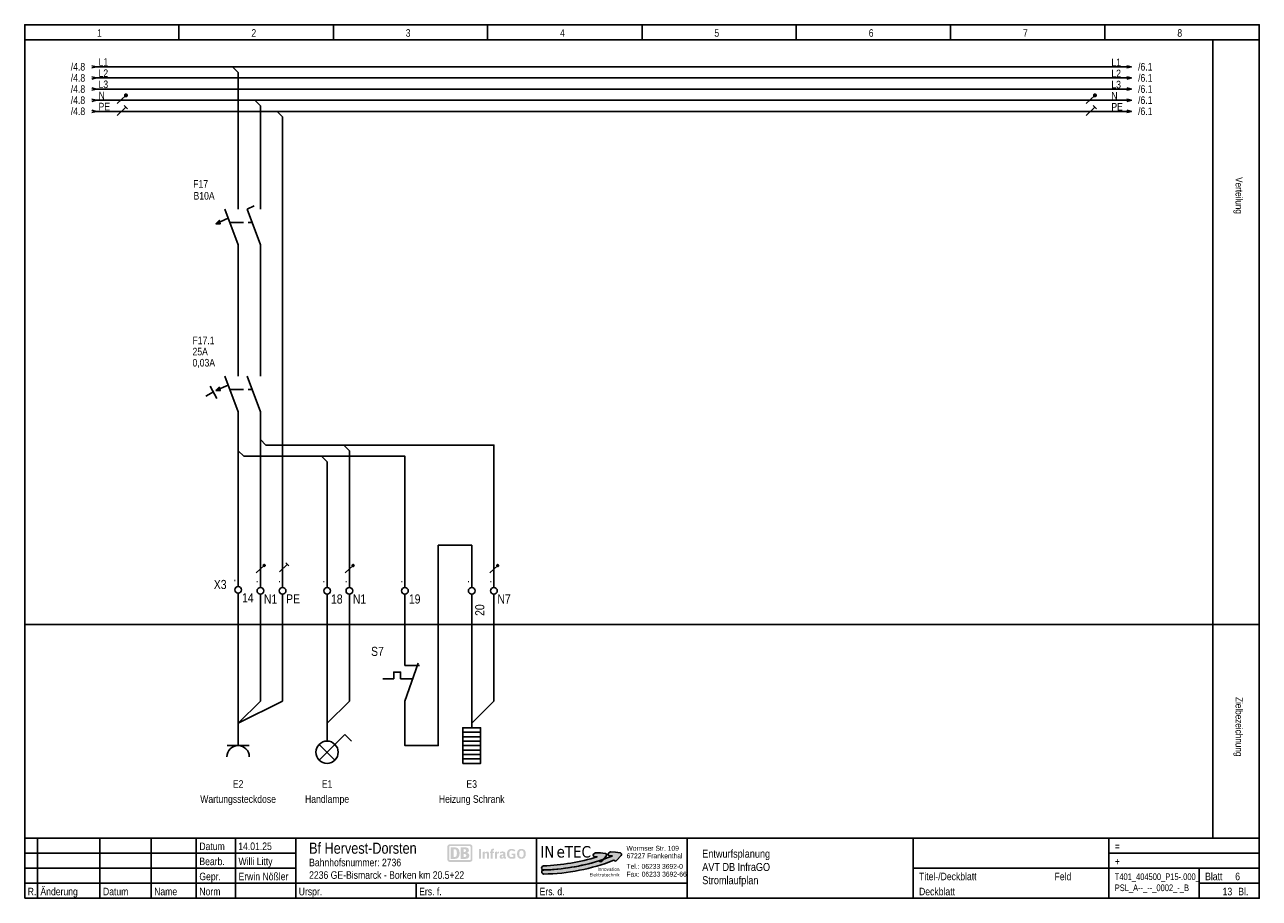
# Model space of a CAD drawing. Header units: millimetres. Extents: x 0 to 4233, y 0 to 198.
# Tile 7 of 18: x 1647 to 1927, y 0 to 198. Entities that reach past the tile are written whole.
import ezdxf
from ezdxf.enums import TextEntityAlignment as Align

# ---------------------------------------------------------------- set-up
doc = ezdxf.new("R2010")
doc.units = ezdxf.units.MM
doc.linetypes.add('Solid', pattern=[0])
doc.linetypes.add('Strich', pattern=[4, 3, -1])
for name, color, linetype in [('EPLGRAFIC', 7, 'Continuous'), ('EPLPLOTFRAME', 7, 'Continuous'), ('LAYER-01', 7, 'Continuous'), ('XYYY_00004---_Plankopf', 7, 'Continuous')]:
    doc.layers.add(name, color=color, linetype=linetype)
doc.layers.add('Standard', color=7, linetype='Continuous', true_color=0x000000)
doc.styles.add('AN', font='ARIALN.TTF')
doc.styles.add('Logo', font='tahoma.ttf')
doc.styles.add('Logo-fett', font='tahomabd.ttf')

# ---------------------------------------------------------------- blocks, each defined once
blk = doc.blocks.new('Logo Inetec')
for color, points in [(90, [(43.67, 12.55, 0.344615), (43.74, 13.78), (43.52, 14.09, 0.217244), (42.81, 14.52), (39.7, 14.86), (36.18, 14.99), (34.94, 14.24, 0.444088), (34.66, 12.78), (35.03, 12.29), (37.28, 12.18, -0.342215), (37.37, 12.1, -0.063568), (-0.16, 5.73, 0.983458), (-0.06, 2.84, 0.065458), (38.52, 9.23), (39.19, 8.78, 0.373877), (40.5, 8.96)]), (170, [(54.12, 12.99, 0.344615), (54.21, 14.22), (54, 14.53, 0.217244), (53.29, 14.97), (50.19, 15.35), (46.67, 15.53), (45.41, 14.78, 0.444088), (45.11, 13.33), (45.48, 12.84), (47.73, 12.7, -0.397051), (47.82, 12.6, -0.087945), (-0.06, 2.9, 0.983458), (0.01, 0, 0.089874), (48.96, 9.71), (49.6, 9.28, 0.373877), (50.9, 9.44)])]:
    blk.add_hatch(color=color).paths.add_polyline_path(points)
at = {"color": 90}
blk.add_lwpolyline([(37.38, 12.09, 0.397051), (37.28, 12.18), (35.03, 12.29), (34.66, 12.78, -0.444088), (34.94, 14.24), (36.18, 14.99), (39.7, 14.86), (42.81, 14.52, -0.217244), (43.52, 14.09), (43.74, 13.78, -0.344615), (43.67, 12.55), (40.5, 8.96, -0.373877), (39.19, 8.78), (38.52, 9.23, -0.065458), (-0.06, 2.84, -0.983458), (-0.16, 5.73, 0.063568), (37.37, 12.1)], format="xyb", dxfattribs=at)
at = {"color": 170}
blk.add_lwpolyline([(47.82, 12.6, -0.087945), (-0.06, 2.9, 0.983458), (0.01, 0, 0.089874), (48.96, 9.71), (49.6, 9.28, 0.373877), (50.9, 9.44), (54.12, 12.99, 0.344615), (54.21, 14.22), (54, 14.53, 0.217244), (53.29, 14.97), (50.19, 15.35), (46.67, 15.53), (45.41, 14.78, 0.444088), (45.11, 13.33), (45.48, 12.84), (47.73, 12.7, -0.397051)], format="xyb", close=True, dxfattribs=at)
at = {"style": 'Logo'}
for s, p in [('IN', (-2.42, 11.6)), ('TEC', (14.64, 11.6))]:
    blk.add_text(s, height=8, dxfattribs=at).set_placement(p)
at = {"color": 20, "style": 'Logo'}
blk.add_text('e', height=8, dxfattribs=at).set_placement((8.93, 11.6))
at = {"lineweight": 0, "style": 'AN', "width": 1.1}
for s, p in [('Wormser Str. 109', (57.77, 16.36)), ('67227 Frankenthal', (57.9, 11.09)), ('Tel.:', (57.84, 3.71)), ('Fax:', (57.79, -1.72)), ('06233 3692-0', (68.34, 3.71)), ('06233 3692-66', (68.42, -1.72))]:
    blk.add_text(s, height=3.4, dxfattribs=at).set_placement(p)
at = {"style": 'Logo-fett'}
for s, p in [('Elektrotechnik', (52.94, -1.64)), ('Elektrotechnik', (52.94, -1.64)), ('Innovation', (52.94, 2.27)), ('Innovation', (52.94, 2.27))]:
    blk.add_text(s, height=2.36, dxfattribs=at).set_placement(p, align=Align.RIGHT)

msp = doc.modelspace()

# ---------------------------------------------------------------- hatches: boundary and pattern name
at = {"layer": 'XYYY_00004---_Plankopf'}
h = msp.add_hatch(color=10, dxfattribs=at)
edge = h.paths.add_edge_path()
edge.add_spline(control_points=[(1748.14, 12.21), (1748.14, 12.21), (1743.6, 12.21), (1743.6, 12.21), (1743.28, 12.21), (1743.02, 11.96), (1743.02, 11.64), (1743.02, 11.64), (1743.02, 8.8), (1743.02, 8.8), (1743.02, 8.49), (1743.28, 8.23), (1743.6, 8.23), (1743.6, 8.23), (1748.14, 8.23), (1748.14, 8.23), (1748.45, 8.23), (1748.71, 8.49), (1748.71, 8.8), (1748.71, 8.8), (1748.71, 11.64), (1748.71, 11.64), (1748.71, 11.96), (1748.45, 12.21), (1748.14, 12.21)], knot_values=[0, 0, 0, 0, 1, 1, 1, 2, 2, 2, 3, 3, 3, 4, 4, 4, 5, 5, 5, 6, 6, 6, 7, 7, 7, 8, 8, 8, 8], degree=3, periodic=0)
edge = h.paths.add_edge_path(flags=17)
edge.add_spline(control_points=[(1748.29, 8.8), (1748.29, 8.71), (1748.23, 8.64), (1748.14, 8.64), (1748.14, 8.64), (1743.6, 8.64), (1743.6, 8.64), (1743.51, 8.64), (1743.44, 8.71), (1743.44, 8.8), (1743.44, 8.8), (1743.44, 11.64), (1743.44, 11.64), (1743.44, 11.73), (1743.51, 11.81), (1743.6, 11.81), (1743.6, 11.81), (1748.14, 11.81), (1748.14, 11.81), (1748.23, 11.81), (1748.29, 11.73), (1748.29, 11.64), (1748.29, 11.64), (1748.29, 8.8), (1748.29, 8.8)], knot_values=[0, 0, 0, 0, 1, 1, 1, 2, 2, 2, 3, 3, 3, 4, 4, 4, 5, 5, 5, 6, 6, 6, 7, 7, 7, 8, 8, 8, 8], degree=3, periodic=0)
edge = h.paths.add_edge_path(flags=16)
edge.add_spline(control_points=[(1744.76, 8.92), (1744.76, 8.92), (1743.81, 8.92), (1743.81, 8.92), (1743.81, 8.92), (1743.81, 11.52), (1743.81, 11.52), (1743.81, 11.52), (1744.76, 11.52), (1744.76, 11.52), (1745.44, 11.52), (1745.8, 11.1), (1745.8, 10.23), (1745.8, 9.48), (1745.56, 8.93), (1744.76, 8.92)], knot_values=[0, 0, 0, 0, 1, 1, 1, 2, 2, 2, 3, 3, 3, 4, 4, 4, 5, 5, 5, 5], degree=3, periodic=0)
edge = h.paths.add_edge_path(flags=0)
edge.add_spline(control_points=[(1745.18, 10.18), (1745.18, 10.7), (1745.12, 11.11), (1744.56, 11.11), (1744.56, 11.11), (1744.43, 11.11), (1744.43, 11.11), (1744.43, 11.11), (1744.43, 9.34), (1744.43, 9.34), (1744.43, 9.34), (1744.65, 9.34), (1744.65, 9.34), (1744.99, 9.34), (1745.18, 9.61), (1745.18, 10.18)], knot_values=[0, 0, 0, 0, 1, 1, 1, 2, 2, 2, 3, 3, 3, 4, 4, 4, 5, 5, 5, 5], degree=3, periodic=0)
edge = h.paths.add_edge_path(flags=16)
edge.add_spline(control_points=[(1747.08, 8.92), (1747.08, 8.92), (1746.07, 8.92), (1746.07, 8.92), (1746.07, 8.92), (1746.07, 11.52), (1746.07, 11.52), (1746.07, 11.52), (1747.13, 11.52), (1747.13, 11.52), (1747.63, 11.52), (1747.9, 11.32), (1747.9, 10.83), (1747.9, 10.58), (1747.69, 10.4), (1747.46, 10.28), (1747.78, 10.19), (1748, 10), (1748, 9.67), (1748, 9.14), (1747.55, 8.92), (1747.08, 8.92)], knot_values=[0, 0, 0, 0, 1, 1, 1, 2, 2, 2, 3, 3, 3, 4, 4, 4, 5, 5, 5, 6, 6, 6, 7, 7, 7, 7], degree=3, periodic=0)
edge = h.paths.add_edge_path(flags=0)
edge.add_spline(control_points=[(1746.69, 10.49), (1746.69, 10.49), (1746.91, 10.49), (1746.91, 10.49), (1747.11, 10.49), (1747.26, 10.58), (1747.26, 10.81), (1747.26, 11.05), (1747.07, 11.12), (1746.87, 11.12), (1746.87, 11.12), (1746.69, 11.12), (1746.69, 11.12), (1746.69, 11.12), (1746.69, 10.49), (1746.69, 10.49)], knot_values=[0, 0, 0, 0, 1, 1, 1, 2, 2, 2, 3, 3, 3, 4, 4, 4, 5, 5, 5, 5], degree=3, periodic=0)
edge = h.paths.add_edge_path(flags=0)
edge.add_spline(control_points=[(1747.34, 9.69), (1747.34, 9.95), (1747.17, 10.01), (1746.92, 10.01), (1746.92, 10.01), (1746.69, 10.01), (1746.69, 10.01), (1746.69, 10.01), (1746.69, 9.34), (1746.69, 9.34), (1746.69, 9.34), (1746.92, 9.34), (1746.92, 9.34), (1747.14, 9.34), (1747.34, 9.41), (1747.34, 9.69)], knot_values=[0, 0, 0, 0, 1, 1, 1, 2, 2, 2, 3, 3, 3, 4, 4, 4, 5, 5, 5, 5], degree=3, periodic=0)
h = msp.add_hatch(color=256, dxfattribs=at)
h.dxf.hatch_style = 1
h.paths.add_polyline_path([(1760.72, 10.52), (1760.7, 10.6), (1760.67, 10.67), (1760.63, 10.74), (1760.6, 10.79), (1760.56, 10.84), (1760.52, 10.89), (1760.48, 10.93), (1760.44, 10.97), (1760.42, 10.98), (1760.39, 11), (1760.34, 11.03), (1760.29, 11.06), (1760.24, 11.09), (1760.18, 11.11), (1760.12, 11.13), (1760.06, 11.14), (1760, 11.16), (1759.93, 11.16), (1759.87, 11.17), (1759.8, 11.17), (1759.73, 11.17), (1759.67, 11.16), (1759.61, 11.16), (1759.55, 11.15), (1759.49, 11.13), (1759.43, 11.12), (1759.38, 11.1), (1759.33, 11.08), (1759.28, 11.05), (1759.24, 11.03), (1759.19, 11), (1759.15, 10.96), (1759.11, 10.93), (1759.07, 10.89), (1759.04, 10.85), (1759, 10.8), (1758.98, 10.77), (1758.97, 10.75), (1758.96, 10.74), (1758.95, 10.73), (1758.94, 10.7), (1758.94, 10.69), (1758.93, 10.69), (1758.93, 10.68), (1758.93, 10.68), (1758.92, 10.66), (1758.91, 10.64), (1758.9, 10.61), (1758.88, 10.57), (1758.87, 10.54), (1758.87, 10.52), (1758.86, 10.48), (1758.84, 10.44), (1758.83, 10.39), (1758.83, 10.34), (1758.82, 10.31), (1758.82, 10.28), (1758.82, 10.25), (1758.81, 10.23), (1758.81, 10.21), (1758.81, 10.18), (1758.81, 10.16), (1758.81, 10.16), (1758.81, 10.14), (1758.81, 10.12), (1758.81, 10.11), (1758.81, 10.11), (1758.81, 10.1), (1758.81, 10.07), (1758.81, 10.02), (1758.81, 9.97), (1758.81, 9.9), (1758.82, 9.84), (1758.82, 9.81), (1758.83, 9.77), (1758.83, 9.73), (1758.84, 9.71), (1758.84, 9.68), (1758.85, 9.64), (1758.85, 9.63), (1758.87, 9.59), (1758.88, 9.54), (1758.9, 9.5), (1758.92, 9.46), (1758.94, 9.42), (1758.94, 9.4), (1758.95, 9.4), (1758.96, 9.38), (1758.96, 9.37), (1758.99, 9.33), (1759, 9.32), (1759, 9.31), (1759.02, 9.29), (1759.03, 9.27), (1759.04, 9.26), (1759.06, 9.24), (1759.07, 9.22), (1759.11, 9.19), (1759.16, 9.15), (1759.2, 9.11), (1759.25, 9.08), (1759.3, 9.05), (1759.35, 9.03), (1759.41, 9), (1759.47, 8.99), (1759.53, 8.97), (1759.59, 8.96), (1759.66, 8.95), (1759.72, 8.94), (1759.79, 8.94), (1759.88, 8.95), (1759.96, 8.95), (1760.04, 8.97), (1760.12, 8.98), (1760.19, 9.01), (1760.26, 9.03), (1760.32, 9.07), (1760.38, 9.1), (1760.44, 9.15), (1760.5, 9.2), (1760.55, 9.26), (1760.6, 9.32), (1760.64, 9.39), (1760.67, 9.46), (1760.71, 9.54), (1760.72, 9.57), (1760.72, 9.59), (1760.73, 9.6), (1760.73, 9.61), (1760.73, 9.62), (1760.75, 9.66), (1760.76, 9.71), (1760.76, 9.74), (1760.76, 9.76), (1760.77, 9.78), (1760.77, 9.81), (1760.78, 9.88), (1760.78, 9.88), (1760.78, 9.88), (1760.78, 9.88), (1760.78, 9.89), (1760.78, 9.89), (1760.78, 9.9), (1760.78, 9.92), (1760.78, 9.93), (1760.78, 9.94), (1760.78, 9.99), (1760.78, 10.06), (1760.78, 10.16), (1760.78, 10.26), (1760.76, 10.35), (1760.75, 10.44)])
h.paths.add_polyline_path([(1759.34, 10.43), (1759.34, 10.45), (1759.34, 10.46), (1759.34, 10.47), (1759.35, 10.48), (1759.35, 10.49), (1759.36, 10.52), (1759.36, 10.52), (1759.36, 10.54), (1759.37, 10.54), (1759.37, 10.56), (1759.37, 10.57), (1759.38, 10.58), (1759.38, 10.59), (1759.39, 10.6), (1759.4, 10.61), (1759.42, 10.64), (1759.43, 10.66), (1759.45, 10.68), (1759.45, 10.69), (1759.47, 10.71), (1759.5, 10.73), (1759.51, 10.74), (1759.52, 10.74), (1759.54, 10.76), (1759.57, 10.77), (1759.6, 10.79), (1759.63, 10.8), (1759.66, 10.8), (1759.69, 10.81), (1759.72, 10.81), (1759.76, 10.82), (1759.8, 10.82), (1759.83, 10.82), (1759.87, 10.81), (1759.9, 10.81), (1759.93, 10.8), (1759.96, 10.8), (1759.99, 10.79), (1760.02, 10.77), (1760.05, 10.76), (1760.07, 10.74), (1760.1, 10.73), (1760.12, 10.71), (1760.13, 10.69), (1760.14, 10.69), (1760.15, 10.68), (1760.16, 10.66), (1760.18, 10.64), (1760.19, 10.61), (1760.2, 10.59), (1760.21, 10.59), (1760.21, 10.58), (1760.22, 10.57), (1760.22, 10.56), (1760.23, 10.54), (1760.23, 10.52), (1760.24, 10.49), (1760.25, 10.48), (1760.25, 10.47), (1760.25, 10.45), (1760.26, 10.43), (1760.26, 10.41), (1760.26, 10.39), (1760.27, 10.37), (1760.27, 10.36), (1760.27, 10.35), (1760.27, 10.31), (1760.28, 10.29), (1760.28, 10.28), (1760.28, 10.26), (1760.28, 10.25), (1760.28, 10.23), (1760.28, 10.22), (1760.28, 10.21), (1760.28, 10.19), (1760.28, 10.18), (1760.28, 10.16), (1760.28, 10.15), (1760.28, 10.14), (1760.28, 10.11), (1760.28, 10.1), (1760.28, 10.09), (1760.28, 10.07), (1760.28, 10.07), (1760.28, 10.05), (1760.28, 10.01), (1760.28, 9.97), (1760.28, 9.94), (1760.28, 9.92), (1760.28, 9.87), (1760.27, 9.83), (1760.27, 9.82), (1760.27, 9.79), (1760.27, 9.75), (1760.26, 9.71), (1760.25, 9.68), (1760.25, 9.65), (1760.24, 9.61), (1760.23, 9.59), (1760.22, 9.56), (1760.21, 9.53), (1760.2, 9.51), (1760.19, 9.49), (1760.17, 9.47), (1760.16, 9.46), (1760.15, 9.44), (1760.15, 9.43), (1760.14, 9.42), (1760.12, 9.41), (1760.1, 9.39), (1760.08, 9.37), (1760.05, 9.36), (1760.03, 9.34), (1760, 9.33), (1759.98, 9.32), (1759.95, 9.31), (1759.92, 9.31), (1759.89, 9.3), (1759.86, 9.3), (1759.83, 9.3), (1759.8, 9.3), (1759.76, 9.3), (1759.73, 9.3), (1759.7, 9.3), (1759.67, 9.31), (1759.64, 9.31), (1759.61, 9.32), (1759.59, 9.33), (1759.56, 9.34), (1759.54, 9.36), (1759.52, 9.37), (1759.5, 9.39), (1759.47, 9.41), (1759.45, 9.42), (1759.45, 9.43), (1759.44, 9.44), (1759.43, 9.46), (1759.42, 9.47), (1759.4, 9.49), (1759.39, 9.51), (1759.38, 9.53), (1759.37, 9.56), (1759.36, 9.59), (1759.35, 9.61), (1759.35, 9.65), (1759.34, 9.68), (1759.33, 9.71), (1759.33, 9.75), (1759.32, 9.79), (1759.32, 9.82), (1759.32, 9.83), (1759.31, 9.87), (1759.31, 9.92), (1759.31, 9.94), (1759.31, 9.97), (1759.31, 10.01), (1759.31, 10.05), (1759.31, 10.07), (1759.31, 10.07), (1759.31, 10.09), (1759.31, 10.1), (1759.31, 10.11), (1759.31, 10.14), (1759.31, 10.15), (1759.31, 10.16), (1759.31, 10.18), (1759.31, 10.19), (1759.31, 10.21), (1759.31, 10.22), (1759.31, 10.23), (1759.31, 10.25), (1759.31, 10.26), (1759.32, 10.28), (1759.32, 10.29), (1759.32, 10.31), (1759.32, 10.35), (1759.32, 10.36), (1759.33, 10.37), (1759.33, 10.39), (1759.33, 10.41), (1759.33, 10.42)], flags=16)
h.paths.add_polyline_path([(1758.43, 10.12), (1757.6, 10.12), (1757.6, 9.76), (1757.98, 9.76), (1757.98, 9.34), (1757.91, 9.33), (1757.83, 9.32), (1757.76, 9.31), (1757.68, 9.31), (1757.62, 9.31), (1757.57, 9.31), (1757.52, 9.32), (1757.47, 9.33), (1757.45, 9.33), (1757.42, 9.34), (1757.38, 9.36), (1757.34, 9.37), (1757.3, 9.39), (1757.26, 9.42), (1757.23, 9.44), (1757.2, 9.47), (1757.17, 9.5), (1757.14, 9.54), (1757.12, 9.57), (1757.1, 9.61), (1757.09, 9.65), (1757.07, 9.69), (1757.06, 9.73), (1757.05, 9.78), (1757.05, 9.83), (1757.04, 9.89), (1757.04, 9.94), (1757.03, 10), (1757.03, 10.06), (1757.03, 10.1), (1757.04, 10.22), (1757.05, 10.3), (1757.06, 10.35), (1757.07, 10.41), (1757.08, 10.46), (1757.09, 10.49), (1757.11, 10.54), (1757.12, 10.57), (1757.13, 10.58), (1757.14, 10.59), (1757.15, 10.61), (1757.17, 10.64), (1757.19, 10.66), (1757.21, 10.68), (1757.24, 10.7), (1757.26, 10.72), (1757.29, 10.74), (1757.31, 10.76), (1757.34, 10.77), (1757.37, 10.78), (1757.4, 10.79), (1757.43, 10.8), (1757.47, 10.81), (1757.5, 10.81), (1757.53, 10.82), (1757.57, 10.82), (1757.61, 10.82), (1757.67, 10.82), (1757.72, 10.81), (1757.78, 10.8), (1757.83, 10.79), (1757.87, 10.77), (1757.92, 10.75), (1757.96, 10.72), (1757.99, 10.69), (1758.01, 10.68), (1758.01, 10.67), (1758.02, 10.67), (1758.04, 10.65), (1758.07, 10.61), (1758.09, 10.57), (1758.1, 10.56), (1758.1, 10.55), (1758.41, 10.81), (1758.37, 10.85), (1758.34, 10.89), (1758.3, 10.93), (1758.26, 10.97), (1758.22, 11), (1758.17, 11.03), (1758.12, 11.06), (1758.07, 11.08), (1758.02, 11.1), (1757.97, 11.12), (1757.91, 11.14), (1757.85, 11.15), (1757.78, 11.16), (1757.72, 11.17), (1757.65, 11.17), (1757.58, 11.17), (1757.51, 11.17), (1757.44, 11.17), (1757.38, 11.16), (1757.31, 11.15), (1757.25, 11.14), (1757.19, 11.12), (1757.14, 11.1), (1757.08, 11.08), (1757.04, 11.06), (1757, 11.04), (1756.96, 11.02), (1756.93, 11), (1756.9, 10.97), (1756.86, 10.94), (1756.83, 10.91), (1756.8, 10.89), (1756.8, 10.88), (1756.79, 10.87), (1756.77, 10.86), (1756.77, 10.85), (1756.77, 10.85), (1756.76, 10.83), (1756.75, 10.82), (1756.74, 10.81), (1756.72, 10.79), (1756.71, 10.78), (1756.7, 10.75), (1756.68, 10.73), (1756.67, 10.71), (1756.66, 10.68), (1756.65, 10.68), (1756.65, 10.67), (1756.63, 10.63), (1756.61, 10.59), (1756.6, 10.56), (1756.59, 10.52), (1756.58, 10.48), (1756.57, 10.45), (1756.56, 10.39), (1756.55, 10.35), (1756.55, 10.3), (1756.54, 10.19), (1756.53, 10.08), (1756.53, 10.07), (1756.54, 9.89), (1756.55, 9.79), (1756.56, 9.71), (1756.57, 9.63), (1756.59, 9.57), (1756.62, 9.5), (1756.65, 9.44), (1756.68, 9.39), (1756.71, 9.33), (1756.75, 9.28), (1756.79, 9.24), (1756.85, 9.19), (1756.85, 9.18), (1756.86, 9.18), (1756.88, 9.16), (1756.89, 9.16), (1756.89, 9.15), (1756.9, 9.15), (1756.91, 9.14), (1756.91, 9.14), (1756.93, 9.13), (1756.94, 9.12), (1756.96, 9.11), (1756.98, 9.1), (1757.01, 9.08), (1757.05, 9.06), (1757.09, 9.05), (1757.1, 9.04), (1757.13, 9.03), (1757.15, 9.02), (1757.18, 9.01), (1757.22, 9), (1757.24, 9), (1757.26, 8.99), (1757.31, 8.98), (1757.36, 8.97), (1757.41, 8.96), (1757.46, 8.96), (1757.51, 8.95), (1757.56, 8.95), (1757.61, 8.95), (1757.67, 8.95), (1757.77, 8.95), (1757.86, 8.95), (1757.96, 8.97), (1758.06, 8.98), (1758.15, 9), (1758.25, 9.03), (1758.34, 9.06), (1758.43, 9.09)])
h.paths.add_polyline_path([(1756.16, 10.01), (1756.16, 10.08), (1756.16, 10.14), (1756.15, 10.2), (1756.13, 10.25), (1756.11, 10.31), (1756.09, 10.35), (1756.07, 10.39), (1756.04, 10.43), (1756.02, 10.45), (1756, 10.47), (1755.97, 10.49), (1755.95, 10.5), (1755.92, 10.52), (1755.9, 10.53), (1755.87, 10.54), (1755.84, 10.55), (1755.8, 10.56), (1755.77, 10.57), (1755.73, 10.58), (1755.69, 10.58), (1755.65, 10.59), (1755.61, 10.59), (1755.57, 10.59), (1755.53, 10.59), (1755.46, 10.59), (1755.39, 10.59), (1755.32, 10.58), (1755.25, 10.57), (1755.18, 10.55), (1755.12, 10.53), (1755.05, 10.51), (1754.98, 10.49), (1754.98, 10.14), (1755, 10.15), (1755.04, 10.16), (1755.07, 10.17), (1755.13, 10.19), (1755.15, 10.19), (1755.17, 10.2), (1755.25, 10.22), (1755.33, 10.23), (1755.4, 10.24), (1755.47, 10.24), (1755.51, 10.24), (1755.54, 10.24), (1755.57, 10.23), (1755.59, 10.23), (1755.62, 10.22), (1755.64, 10.21), (1755.66, 10.2), (1755.67, 10.18), (1755.69, 10.17), (1755.7, 10.15), (1755.71, 10.13), (1755.71, 10.11), (1755.72, 10.08), (1755.72, 10.06), (1755.72, 10.03), (1755.73, 10), (1755.73, 9.93), (1755.69, 9.93), (1755.64, 9.92), (1755.56, 9.92), (1755.48, 9.91), (1755.39, 9.9), (1755.36, 9.9), (1755.34, 9.9), (1755.31, 9.89), (1755.29, 9.89), (1755.27, 9.88), (1755.25, 9.88), (1755.21, 9.87), (1755.17, 9.86), (1755.13, 9.84), (1755.1, 9.83), (1755.07, 9.81), (1755.04, 9.79), (1755.01, 9.77), (1754.99, 9.75), (1754.96, 9.71), (1754.94, 9.68), (1754.92, 9.64), (1754.91, 9.6), (1754.89, 9.56), (1754.89, 9.51), (1754.88, 9.46), (1754.88, 9.41), (1754.88, 9.36), (1754.88, 9.31), (1754.89, 9.27), (1754.9, 9.22), (1754.92, 9.18), (1754.93, 9.15), (1754.95, 9.11), (1754.98, 9.08), (1755.01, 9.05), (1755.04, 9.02), (1755.08, 9), (1755.12, 8.98), (1755.16, 8.97), (1755.21, 8.96), (1755.26, 8.95), (1755.31, 8.95), (1755.34, 8.95), (1755.38, 8.95), (1755.41, 8.96), (1755.44, 8.96), (1755.47, 8.97), (1755.5, 8.98), (1755.53, 8.99), (1755.55, 9.01), (1755.58, 9.02), (1755.61, 9.04), (1755.63, 9.06), (1755.66, 9.08), (1755.68, 9.11), (1755.7, 9.13), (1755.73, 9.16), (1755.75, 9.19), (1755.76, 9.17), (1755.77, 9.15), (1755.78, 9.13), (1755.79, 9.11), (1755.8, 9.09), (1755.81, 9.07), (1755.82, 9.06), (1755.84, 9.05), (1755.86, 9.03), (1755.89, 9.01), (1755.91, 9), (1755.94, 8.99), (1755.97, 8.98), (1756.01, 8.97), (1756.04, 8.97), (1756.08, 8.97), (1756.11, 8.97), (1756.14, 8.97), (1756.17, 8.97), (1756.2, 8.98), (1756.23, 8.98), (1756.26, 8.99), (1756.28, 9), (1756.3, 9.01), (1756.3, 9.29), (1756.28, 9.29), (1756.26, 9.29), (1756.24, 9.29), (1756.22, 9.29), (1756.2, 9.3), (1756.19, 9.32), (1756.18, 9.33), (1756.17, 9.35), (1756.17, 9.37), (1756.16, 9.4)])
h.paths.add_polyline_path([(1755.31, 9.49), (1755.31, 9.49), (1755.31, 9.5)], flags=0)
h.paths.add_polyline_path([(1755.73, 9.36), (1755.69, 9.34), (1755.66, 9.31), (1755.63, 9.29), (1755.6, 9.27), (1755.57, 9.26), (1755.54, 9.25), (1755.51, 9.25), (1755.48, 9.24), (1755.46, 9.24), (1755.44, 9.25), (1755.42, 9.25), (1755.41, 9.26), (1755.39, 9.26), (1755.38, 9.27), (1755.36, 9.28), (1755.35, 9.29), (1755.34, 9.3), (1755.33, 9.32), (1755.33, 9.34), (1755.32, 9.36), (1755.32, 9.38), (1755.31, 9.4), (1755.31, 9.43), (1755.31, 9.46), (1755.31, 9.49), (1755.31, 9.49), (1755.31, 9.49), (1755.31, 9.49), (1755.31, 9.49), (1755.31, 9.49), (1755.31, 9.51), (1755.32, 9.53), (1755.32, 9.55), (1755.33, 9.57), (1755.34, 9.58), (1755.35, 9.59), (1755.37, 9.6), (1755.38, 9.61), (1755.4, 9.62), (1755.42, 9.63), (1755.44, 9.64), (1755.46, 9.64), (1755.48, 9.64), (1755.52, 9.65), (1755.55, 9.65), (1755.58, 9.66), (1755.59, 9.66), (1755.62, 9.66), (1755.64, 9.66), (1755.68, 9.67), (1755.73, 9.67)], flags=16)
h.paths.add_polyline_path([(1754.26, 10.08), (1754.29, 10.09), (1754.32, 10.1), (1754.34, 10.11), (1754.37, 10.12), (1754.42, 10.13), (1754.44, 10.14), (1754.48, 10.15), (1754.5, 10.15), (1754.53, 10.16), (1754.56, 10.16), (1754.58, 10.17), (1754.62, 10.17), (1754.64, 10.17), (1754.69, 10.18), (1754.69, 10.58), (1754.66, 10.58), (1754.63, 10.57), (1754.6, 10.56), (1754.57, 10.55), (1754.54, 10.54), (1754.51, 10.52), (1754.48, 10.51), (1754.45, 10.49), (1754.43, 10.47), (1754.41, 10.45), (1754.38, 10.43), (1754.36, 10.4), (1754.33, 10.37), (1754.3, 10.33), (1754.26, 10.29), (1754.26, 10.59), (1754.17, 10.59), (1754.14, 10.57), (1754.11, 10.56), (1754.07, 10.54), (1754.03, 10.53), (1754.01, 10.52), (1753.99, 10.52), (1753.98, 10.52), (1753.96, 10.51), (1753.96, 10.51), (1753.94, 10.51), (1753.88, 10.5), (1753.82, 10.5), (1753.82, 8.99), (1754.26, 8.99)])
h.paths.add_polyline_path([(1753.55, 10.55), (1753.3, 10.55), (1753.3, 10.67), (1753.3, 10.71), (1753.3, 10.74), (1753.31, 10.76), (1753.31, 10.78), (1753.33, 10.82), (1753.34, 10.84), (1753.36, 10.85), (1753.37, 10.87), (1753.39, 10.88), (1753.41, 10.89), (1753.44, 10.89), (1753.46, 10.9), (1753.49, 10.9), (1753.54, 10.89), (1753.58, 10.89), (1753.58, 11.21), (1753.41, 11.21), (1753.35, 11.2), (1753.28, 11.2), (1753.23, 11.19), (1753.17, 11.17), (1753.12, 11.15), (1753.08, 11.12), (1753.04, 11.09), (1753, 11.06), (1752.97, 11.02), (1752.94, 10.98), (1752.92, 10.93), (1752.9, 10.87), (1752.88, 10.82), (1752.87, 10.75), (1752.87, 10.71), (1752.87, 10.69), (1752.87, 10.66), (1752.86, 10.62), (1752.86, 10.55), (1752.71, 10.55), (1752.71, 10.24), (1752.86, 10.24), (1752.86, 8.99), (1753.3, 8.99), (1753.3, 10.23), (1753.55, 10.23)])
h.paths.add_polyline_path([(1752.42, 10.24), (1752.41, 10.28), (1752.4, 10.32), (1752.39, 10.36), (1752.37, 10.39), (1752.35, 10.42), (1752.33, 10.46), (1752.29, 10.49), (1752.26, 10.52), (1752.22, 10.54), (1752.18, 10.56), (1752.13, 10.57), (1752.08, 10.58), (1752.06, 10.58), (1752.02, 10.58), (1751.99, 10.58), (1751.95, 10.58), (1751.92, 10.57), (1751.88, 10.57), (1751.85, 10.56), (1751.82, 10.55), (1751.78, 10.53), (1751.75, 10.52), (1751.69, 10.49), (1751.64, 10.45), (1751.59, 10.41), (1751.55, 10.38), (1751.52, 10.35), (1751.49, 10.32), (1751.49, 10.59), (1751.39, 10.59), (1751.38, 10.58), (1751.37, 10.57), (1751.34, 10.56), (1751.32, 10.55), (1751.3, 10.54), (1751.28, 10.53), (1751.26, 10.53), (1751.25, 10.52), (1751.22, 10.52), (1751.21, 10.52), (1751.19, 10.51), (1751.16, 10.51), (1751.11, 10.5), (1751.05, 10.5), (1751.05, 8.99), (1751.49, 8.99), (1751.49, 10.12), (1751.53, 10.14), (1751.57, 10.16), (1751.6, 10.17), (1751.65, 10.2), (1751.7, 10.21), (1751.75, 10.22), (1751.8, 10.22), (1751.82, 10.22), (1751.84, 10.22), (1751.86, 10.21), (1751.88, 10.21), (1751.9, 10.2), (1751.91, 10.19), (1751.93, 10.18), (1751.94, 10.17), (1751.95, 10.15), (1751.96, 10.14), (1751.97, 10.12), (1751.98, 10.1), (1751.98, 10.08), (1751.99, 10.06), (1751.99, 10.04), (1751.99, 10.01), (1751.99, 8.99), (1752.43, 8.99), (1752.43, 10.11), (1752.43, 10.15), (1752.43, 10.2)])
h.paths.add_polyline_path([(1750.67, 11.13), (1750.19, 11.13), (1750.19, 8.99), (1750.67, 8.99)])

# ---------------------------------------------------------------- linework, layer by layer
at = {"layer": 'EPLPLOTFRAME', "color": 3}
for p, q in [((1682.28, 197.67), (1682.28, 194.27)), ((1717.22, 197.67), (1717.22, 194.27)), ((1752.15, 197.67), (1752.15, 194.27)), ((1787.09, 197.67), (1787.09, 194.27)), ((1822.02, 194.27), (1822.02, 197.67)), ((1856.95, 194.27), (1856.95, 197.67)), ((1891.89, 194.27), (1891.89, 197.67)), ((1647.35, 194.27), (1926.82, 194.27)), ((1647.35, 13.63), (1926.82, 13.63)), ((1650.23, 0), (1650.23, 13.63)), ((1664.39, 0), (1664.39, 13.63)), ((1675.98, 0), (1675.98, 13.63)), ((1686.2, 0), (1686.2, 13.63)), ((1695.07, 0), (1695.07, 13.63)), ((1708.7, 0), (1708.7, 13.63)), ((1763.23, 0), (1763.23, 13.63)), ((1797.31, 0), (1797.31, 13.63)), ((1848.43, 0), (1848.43, 13.63)), ((1892.74, 13.63), (1892.74, 6.82)), ((1647.35, 10.22), (1708.7, 10.22)), ((1926.82, 10.22), (1892.74, 10.22)), ((1647.35, 6.82), (1708.7, 6.82)), ((1848.43, 6.82), (1926.82, 6.82)), ((1892.74, 0), (1892.74, 6.82)), ((1913.19, 0), (1913.19, 6.82)), ((1647.35, 3.41), (1797.31, 3.41)), ((1735.96, 0), (1735.96, 3.41)), ((1913.19, 3.41), (1926.82, 3.41))]:
    msp.add_line(p, q, dxfattribs=at)
msp.add_lwpolyline([(1647.35, 0), (1647.35, 197.67), (1926.82, 197.67), (1926.82, 0), (1647.35, 0)], close=True, dxfattribs=at)
at = {"layer": 'LAYER-01', "color": 0}
for p, q in [((1916.32, 194.27), (1916.32, 13.63)), ((1647.35, 61.97), (1926.82, 61.97))]:
    msp.add_line(p, q, dxfattribs=at)
at = {"layer": 'LAYER-01', "color": 10}
for p, q in [((1670.26, 181.69), (1668.32, 179.83)), ((1889.6, 181.69), (1887.66, 179.83)), ((1670.26, 178.99), (1668.32, 177.14)), ((1669.87, 179.36), (1670.65, 178.62)), ((1889.6, 178.99), (1887.66, 177.14)), ((1889.21, 179.36), (1889.99, 178.62))]:
    msp.add_line(p, q, dxfattribs=at)
at = {"layer": 'LAYER-01', "color": 10, "linetype": 'Solid'}
for p, q in [((1695.66, 155.92), (1695.66, 157.93)), ((1697.68, 155.92), (1699.28, 156.67)), ((1700.7, 155.92), (1700.7, 157.93)), ((1690.63, 152.64), (1693.4, 153.9)), ((1692.64, 155.92), (1695.66, 147.86)), ((1697.68, 155.92), (1700.7, 147.86)), ((1692.64, 118.15), (1695.66, 110.09)), ((1695.66, 118.15), (1695.66, 120.16)), ((1697.68, 118.15), (1700.7, 110.09)), ((1700.7, 118.15), (1700.7, 120.16)), ((1690.12, 114.62), (1688.36, 113.62)), ((1689.37, 115.88), (1690.88, 113.11)), ((1690.63, 114.88), (1693.4, 116.14)), ((1706.78, 75.55), (1705.01, 73.86)), ((1706.43, 75.89), (1707.14, 75.21)), ((1701.55, 75.3), (1699.78, 73.61)), ((1721.69, 75.3), (1719.92, 73.61)), ((1754.42, 75.3), (1752.65, 73.61)), ((1695.66, 72.33), (1695.66, 70.56)), ((1700.7, 72.07), (1700.7, 70.31)), ((1705.73, 72.07), (1705.73, 70.31)), ((1715.8, 72.07), (1715.8, 70.31)), ((1720.84, 72.07), (1720.84, 70.31)), ((1733.43, 72.07), (1733.43, 70.31)), ((1748.54, 72.07), (1748.54, 70.31)), ((1753.57, 72.07), (1753.57, 70.31)), ((1695.66, 69.05), (1695.66, 67.29)), ((1700.7, 68.8), (1700.7, 67.04)), ((1705.73, 68.8), (1705.73, 67.04)), ((1715.8, 68.8), (1715.8, 67.04)), ((1720.84, 68.8), (1720.84, 67.04)), ((1733.43, 68.8), (1733.43, 67.04)), ((1748.54, 68.8), (1748.54, 67.04)), ((1753.57, 68.8), (1753.57, 67.04)), ((1733.43, 52.69), (1733.43, 54.7)), ((1736.45, 53.19), (1733.43, 44.63)), ((1736.7, 52.69), (1733.43, 52.69)), ((1695.66, 34.56), (1695.66, 39.6)), ((1715.8, 39.6), (1715.8, 35.57)), ((1748.54, 38.59), (1748.54, 39.6)), ((1719.83, 37.08), (1714.04, 31.29)), ((1750.55, 37.58), (1746.52, 37.58)), ((1750.55, 36.57), (1746.52, 36.57)), ((1714.04, 34.81), (1717.57, 31.29)), ((1750.55, 35.57), (1746.52, 35.57)), ((1750.55, 34.56), (1746.52, 34.56)), ((1750.55, 33.55), (1746.52, 33.55)), ((1750.55, 32.55), (1746.52, 32.55)), ((1750.55, 31.54), (1746.52, 31.54))]:
    msp.add_line(p, q, dxfattribs=at)
at = {"layer": 'LAYER-01', "color": 10, "linetype": 'Strich'}
for p, q in [((1693.9, 152.89), (1698.94, 152.89)), ((1693.9, 115.13), (1698.94, 115.13))]:
    msp.add_line(p, q, dxfattribs=at)
at = {"layer": 'LAYER-01', "color": 10, "linetype": 'Solid'}
for points in [[(1663.56, 188.14), (1677.42, 188.14)], [(1677.42, 188.14), (1897.86, 188.14)], [(1695.66, 186.88), (1694.4, 188.14), (1695.66, 188.14), (1696.92, 188.14)], [(1663.56, 185.62), (1897.86, 185.62)], [(1695.66, 186.88), (1695.66, 157.93)], [(1663.56, 183.1), (1897.86, 183.1)], [(1663.56, 180.58), (1682.46, 180.58)], [(1682.46, 180.58), (1897.86, 180.58)], [(1700.7, 179.33), (1699.44, 180.59), (1700.7, 180.59), (1701.96, 180.59)], [(1700.7, 179.33), (1700.7, 157.93)], [(1663.56, 178.07), (1687.5, 178.07)], [(1687.5, 178.07), (1897.86, 178.07)], [(1705.73, 176.81), (1704.47, 178.07), (1705.73, 178.07), (1706.99, 178.07)], [(1705.73, 176.81), (1705.73, 72.07)], [(1690.63, 152.64), (1691.38, 153.4), (1691.63, 152.64), (1690.63, 152.64)], [(1695.66, 147.86), (1695.66, 120.16)], [(1700.7, 147.86), (1700.7, 120.16)], [(1690.63, 114.88), (1691.38, 115.63), (1691.63, 114.88), (1690.63, 114.88)], [(1695.66, 110.09), (1695.66, 101.28)], [(1700.7, 110.09), (1700.7, 103.8)], [(1700.7, 101.28), (1700.7, 103.8), (1701.96, 102.54)], [(1695.66, 98.76), (1695.66, 101.28), (1696.92, 100.02)], [(1700.7, 101.28), (1700.7, 72.07)], [(1701.96, 102.54), (1719.58, 102.54)], [(1720.84, 101.28), (1719.58, 102.54), (1720.84, 102.54), (1722.1, 102.54)], [(1720.84, 101.28), (1720.84, 72.07)], [(1722.1, 102.54), (1752.31, 102.54)], [(1752.31, 102.54), (1753.57, 102.54), (1753.57, 101.28)], [(1753.57, 101.28), (1753.57, 72.07)], [(1695.66, 98.76), (1695.66, 72.33)], [(1696.92, 100.02), (1714.55, 100.02)], [(1715.8, 98.76), (1714.55, 100.02), (1715.8, 100.02), (1717.06, 100.02)], [(1715.8, 98.76), (1715.8, 72.07)], [(1717.06, 100.02), (1732.17, 100.02)], [(1732.17, 100.02), (1733.43, 100.02), (1733.43, 98.76)], [(1733.43, 98.76), (1733.43, 72.07)], [(1740.98, 78.62), (1740.98, 79.88), (1742.24, 79.88)], [(1740.98, 78.62), (1740.98, 35.82)], [(1742.24, 79.88), (1747.28, 79.88)], [(1747.28, 79.88), (1748.54, 79.88), (1748.54, 78.62)], [(1748.54, 78.62), (1748.54, 72.07)], [(1695.66, 67.29), (1695.66, 39.6)], [(1700.7, 67.04), (1700.7, 44.63)], [(1705.73, 67.04), (1705.73, 44.63)], [(1715.8, 67.04), (1715.8, 39.6)], [(1720.84, 67.04), (1720.84, 44.63)], [(1733.43, 67.04), (1733.43, 54.7)], [(1748.54, 67.04), (1748.54, 39.6)], [(1753.57, 67.04), (1753.57, 44.63)], [(1735.19, 49.67), (1732.42, 49.67), (1732.42, 51.18), (1730.91, 51.18), (1730.91, 49.67), (1728.39, 49.67)], [(1695.66, 39.6), (1700.7, 44.63)], [(1695.66, 39.6), (1705.73, 44.63)], [(1715.8, 39.6), (1720.84, 44.63)], [(1733.43, 44.63), (1733.43, 35.82)], [(1748.54, 39.6), (1753.57, 44.63)], [(1719.83, 37.08), (1721.34, 35.57)], [(1746.52, 30.53), (1746.52, 38.59), (1750.55, 38.59), (1750.55, 30.53), (1746.52, 30.53)], [(1693.15, 34.56), (1698.18, 34.56)], [(1733.43, 35.82), (1733.43, 34.56), (1734.69, 34.56)], [(1734.69, 34.56), (1739.72, 34.56)], [(1739.72, 34.56), (1740.98, 34.56), (1740.98, 35.82)]]:
    msp.add_lwpolyline(points, dxfattribs=at)
at = {"layer": 'LAYER-01', "color": 10, "const_width": 0.461}
for points in [[(1670.04, 181.73, 1), (1670.49, 181.64, 1)], [(1889.38, 181.73, 1), (1889.83, 181.64, 1)]]:
    msp.add_lwpolyline(points, format="xyb", close=True, dxfattribs=at)
at = {"layer": 'LAYER-01', "color": 10, "linetype": 'Solid'}
for points in [[(1701.34, 75.34, 1), (1701.76, 75.26, 1)], [(1721.49, 75.34, 1), (1721.9, 75.26, 1)], [(1754.22, 75.34, 1), (1754.63, 75.26, 1)]]:
    msp.add_lwpolyline(points, format="xyb", close=True, dxfattribs=at)
for centre, radius in [((1695.66, 69.81), 0.755), ((1700.7, 69.56), 0.755), ((1705.73, 69.56), 0.755), ((1715.8, 69.56), 0.755), ((1720.84, 69.56), 0.755), ((1733.43, 69.56), 0.755), ((1748.54, 69.56), 0.755), ((1753.57, 69.56), 0.755), ((1715.8, 33.05), 2.52)]:
    msp.add_circle(centre, radius, dxfattribs=at)
msp.add_arc((1695.66, 32.04), 2.52, 0, 180, dxfattribs=at)
at = {"layer": 'Standard', "color": 10}
for points in [[(1662.55, 188.39), (1663.56, 188.14), (1662.55, 187.89)], [(1896.86, 188.39), (1897.86, 188.14), (1896.86, 187.89)], [(1662.55, 185.88), (1663.56, 185.62), (1662.55, 185.37)], [(1896.86, 185.88), (1897.86, 185.62), (1896.86, 185.37)], [(1662.55, 183.36), (1663.56, 183.1), (1662.55, 182.85)], [(1896.86, 183.36), (1897.86, 183.1), (1896.86, 182.85)], [(1662.55, 180.84), (1663.56, 180.58), (1662.55, 180.33)], [(1896.86, 180.84), (1897.86, 180.58), (1896.86, 180.33)], [(1662.55, 178.32), (1663.56, 178.07), (1662.55, 177.81)], [(1896.86, 178.32), (1897.86, 178.07), (1896.86, 177.81)]]:
    msp.add_lwpolyline(points, dxfattribs=at)

# ---------------------------------------------------------------- block references
at = {"layer": 'EPLGRAFIC', "xscale": 0.3237763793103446, "yscale": 0.3237763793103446, "zscale": 0.3237763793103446}
msp.add_blockref('Logo Inetec', (1764.86, 5.47), dxfattribs=at)

# ---------------------------------------------------------------- texts
at = {"layer": 'EPLPLOTFRAME', "color": 3, "style": 'AN'}
for s, p in [('1', (1664.82, 194.95)), ('2', (1699.75, 194.95)), ('3', (1734.69, 194.95)), ('4', (1769.62, 194.95)), ('5', (1804.55, 194.95)), ('6', (1839.49, 194.95)), ('7', (1874.42, 194.95)), ('8', (1909.35, 194.95))]:
    msp.add_text(s, height=1.7, dxfattribs=at).set_placement(p, align=Align.RIGHT)
for s, height, p in [('Datum', 1.704, (1686.89, 10.91)), ('=', 1.7, (1894.1, 10.91)), ('Bearb.', 1.704, (1686.89, 7.5)), ('+', 1.7, (1894.1, 7.5)), ('Gepr.', 1.704, (1686.89, 4.09)), ('Feld', 1.704, (1880.47, 4.09)), ('Blatt', 1.704, (1914.55, 4.09)), ('Änderung', 1.704, (1650.91, 0.68)), ('R.', 1.704, (1648.03, 0.68)), ('Datum', 1.704, (1665.07, 0.68)), ('Name', 1.704, (1676.66, 0.68)), ('Norm', 1.704, (1686.89, 0.68)), ('Urspr.', 1.704, (1709.38, 0.68)), ('Ers. f.', 1.704, (1736.64, 0.68)), ('Ers. d.', 1.704, (1763.91, 0.68)), ('Bl.', 1.704, (1922.05, 0.68))]:
    msp.add_text(s, height=height, dxfattribs=at).set_placement(p)
at = {"layer": 'EPLPLOTFRAME', "color": 2, "style": 'AN'}
for s, height, p in [('14.01.25', 1.704, (1695.69, 10.92)), ('Bf Hervest-Dorsten', 2.5, (1711.73, 10.09)), ('Willi Litty', 1.7041, (1695.75, 7.5)), ('Bahnhofsnummer: 2736', 1.7041, (1711.73, 7.25)), ('Erwin Nößler', 1.7041, (1695.75, 4.09)), ('2236 GE-Bismarck - Borken km 20.5+22', 1.7041, (1711.73, 4.41)), ('Titel-/Deckblatt', 1.7041, (1849.8, 4.09)), ('6', 1.7, (1921.37, 4.09)), ('Deckblatt', 1.704, (1849.8, 0.68))]:
    msp.add_text(s, height=height, dxfattribs=at).set_placement(p)
msp.add_text('13', height=1.704, dxfattribs=at).set_placement((1920.69, 0.68), align=Align.RIGHT)
at = {"layer": 'EPLPLOTFRAME', "color": 2, "insert": (1800.72, 6.82), "char_height": 1.8, "attachment_point": 4, "style": 'AN'}
msp.add_mtext('Entwurfsplanung\\PAVT DB InfraGO\\PStromlaufplan', dxfattribs=at)
at = {"layer": 'EPLPLOTFRAME', "color": 2, "insert": (1894.1, 3.41), "char_height": 1.5, "width": 18.6831, "attachment_point": 4, "style": 'AN'}
msp.add_mtext('\\W0.95;T401_404500_P15-.000_\\PPSL_A--_--_0002_-_B', dxfattribs=at)
at = {"layer": 'LAYER-01', "color": 7, "style": 'AN'}
for s, height, p in [('Verteilung', 1.615, (1921.44, 159.02)), ('Zielbezeichnung', 1.6154, (1921.44, 38.82))]:
    msp.add_text(s, height=height, rotation=270, dxfattribs=at).set_placement(p, align=Align.CENTER)
at = {"layer": 'LAYER-01', "color": 10, "linetype": 'Solid', "style": 'AN'}
for s, height, p in [('X3', 2.058, (1690.16, 69.98)), ('.', 2.06, (1694.61, 71.75)), ('.', 2.06, (1699.65, 71.5)), ('.', 2.06, (1704.68, 71.5)), ('.', 2.06, (1714.75, 71.5)), ('.', 2.06, (1719.79, 71.5)), ('.', 2.06, (1732.38, 71.5)), ('.', 2.06, (1747.48, 71.5)), ('.', 2.06, (1752.52, 71.5)), ('14', 2.058, (1696.55, 66.96)), ('N1', 2.058, (1701.49, 66.7)), ('PE', 2.058, (1706.52, 66.71)), ('18', 2.058, (1716.69, 66.7)), ('N1', 2.058, (1721.63, 66.7)), ('19', 2.058, (1734.32, 66.7)), ('N7', 2.058, (1754.36, 66.7)), ('S7', 2.058, (1725.75, 54.84))]:
    msp.add_text(s, height=height, dxfattribs=at).set_placement(p)
msp.add_text('20', height=2.058, rotation=90, dxfattribs=at).set_placement((1751.39, 63.9))
for s, height, p in [('E2', 1.704, (1695.66, 25.01)), ('E1', 1.704, (1715.8, 25.01)), ('E3', 1.704, (1748.54, 25.01)), ('Wartungssteckdose', 1.7041, (1695.66, 21.6)), ('Handlampe', 1.704, (1715.8, 21.6)), ('Heizung Schrank', 1.7041, (1748.54, 21.6))]:
    msp.add_text(s, height=height, dxfattribs=at).set_placement(p, align=Align.CENTER)
at = {"layer": 'Standard', "color": 10, "style": 'AN'}
for s, p in [('F17', (1685.5, 160.8)), ('B10A', (1685.57, 158.1)), ('F17.1', (1685.34, 125.38)), ('25A', (1685.34, 122.86)), ('0,03A', (1685.34, 120.34))]:
    msp.add_text(s, height=1.704, dxfattribs=at).set_placement(p)
for s, insert, char_height, attachment_point in [('L1', (1664.07, 190.08), 1.704, 1), ('/4.8', (1661.04, 188.14), 1.704, 6), ('L2', (1664.07, 187.56), 1.704, 1), ('L1', (1893.33, 190.02), 1.704, 1), ('L2', (1893.33, 187.5), 1.704, 1), ('/6.1', (1899.38, 188.14), 1.704, 4), ('/4.8', (1661.04, 185.62), 1.704, 6), ('L3', (1664.07, 185.04), 1.704, 1), ('L3', (1893.33, 184.98), 1.704, 1), ('/6.1', (1899.38, 185.62), 1.704, 4), ('/4.8', (1661.04, 183.1), 1.704, 6), ('/4.8', (1661.04, 180.58), 1.704, 6), ('N', (1664.07, 182.52), 1.7, 1), ('N', (1893.33, 182.46), 1.7, 1), ('/6.1', (1899.38, 183.1), 1.704, 4), ('/6.1', (1899.38, 180.58), 1.704, 4), ('/4.8', (1661.04, 178.07), 1.704, 6), ('PE', (1664.07, 180), 1.704, 1), ('PE', (1893.33, 179.94), 1.704, 1), ('/6.1', (1899.38, 178.07), 1.704, 4)]:
    msp.add_mtext(s, dxfattribs=dict(at, insert=insert, char_height=char_height, attachment_point=attachment_point))

doc.saveas('drawing.dxf')
